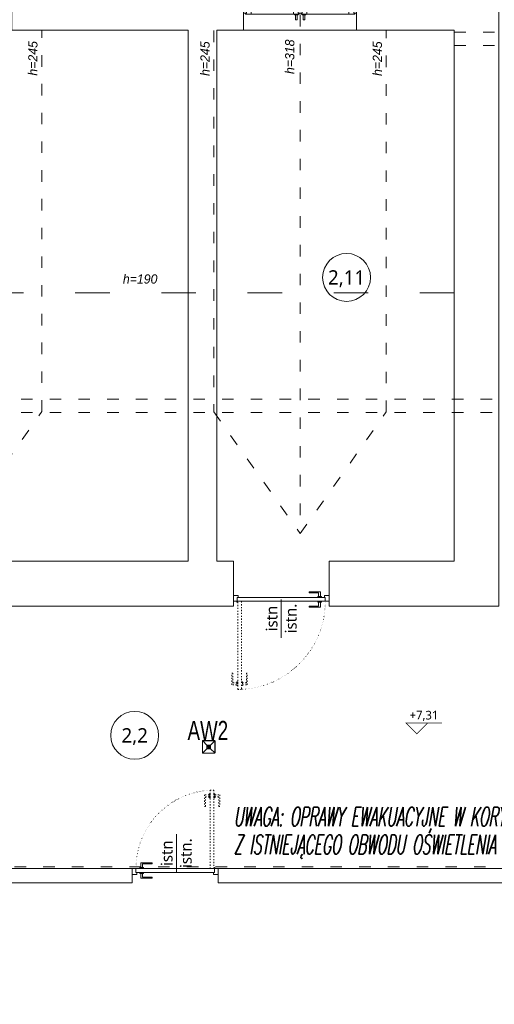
# Model space of a CAD drawing. Header units: millimetres. Extents: x 85284 to 143915, y -66821 to -28273.
# Tile 6 of 31: x 126499 to 126995, y -65357 to -64329. Entities that reach past the tile are written whole.
import ezdxf
from ezdxf.enums import TextEntityAlignment as Align

# ---------------------------------------------------------------- set-up
doc = ezdxf.new("R2010")
doc.units = ezdxf.units.MM
doc.linetypes.add('ACAD_ISO03W100', pattern=[30, 12, -18])
doc.linetypes.add('ACAD_ISO07W100', pattern=[3, 0, -3])
doc.layers.get('0').update_dxf_attribs({"color": 251, "lineweight": 9})
for name, color, linetype, lineweight in [('IE_LEGENDA', 7, 'Continuous', 13), ('IE_Oświetlenie awaryjne', 1, 'Continuous', 13), ('opis..KF', 251, 'Continuous', 9), ('opis_arch', 251, 'Continuous', 9), ('stolarka_arch', 251, 'Continuous', 9), ('wymiar..KF', 251, 'Continuous', 9), ('ściany ist..KF', 251, 'Continuous', 9)]:
    doc.layers.add(name, color=color, linetype=linetype, lineweight=lineweight)
doc.layers.get('wymiar..KF').off()
doc.styles.add('ARCH', font='segoeuil.ttf')
doc.styles.add('Opisowy', font='arial.ttf')
doc.styles.add('SIMLPEX', font='simplex.shx')

# ---------------------------------------------------------------- blocks, each defined once
blk = doc.blocks.new('*U198')
at = {"layer": 'stolarka_arch', "lineweight": 0}
blk.add_lwpolyline([(0, 0), (118, 0), (118, -46), (0, -46)], close=True, dxfattribs=at)
at = {"layer": 'stolarka_arch'}
for points in [[(0, -22), (6, -22), (6, -23), (3, -23), (3, -28), (0, -28)], [(3, -23), (8, -23), (8, -29), (2, -29), (2, -28), (3, -28)], [(8, -26), (52, -26), (52, -23), (8, -23)], [(8, -26), (52, -26), (52, -29), (8, -29)], [(57, -23), (52, -23), (52, -29), (58, -29), (58, -28), (57, -28)], [(57, -30), (53, -30), (53, -29), (57, -29)], [(54, -22), (64, -22), (64, -23), (61, -23), (61, -28), (57, -28), (57, -23), (54, -23)], [(56, -35), (54, -35), (54, -30), (56, -30)], [(61, -23), (66, -23), (66, -29), (60, -29), (60, -28), (61, -28)], [(65, -30), (61, -30), (61, -29), (65, -29)], [(64, -35), (62, -35), (62, -30), (64, -30)], [(110, -26), (66, -26), (66, -23), (110, -23)], [(110, -26), (66, -26), (66, -29), (110, -29)], [(115, -23), (110, -23), (110, -29), (116, -29), (116, -28), (115, -28)], [(118, -22), (112, -22), (112, -23), (115, -23), (115, -28), (118, -28)]]:
    blk.add_lwpolyline(points, close=True, dxfattribs=at)
blk = doc.blocks.new('*U195')
at = {"layer": 'stolarka_arch', "linetype": 'ACAD_ISO03W100', "lineweight": 0, "ltscale": 0.1}
for points in [[(3.5, 77), (-1.5, 77), (-1.5, 65), (-0.5, 65), (-0.5, 75), (3.5, 75)], [(3.5, 78), (3.5, 74), (4.5, 74), (4.5, 78)], [(4.5, 82), (4.5, 0), (8.5, 0), (8.5, 82)], [(9.5, 78), (9.5, 74), (8.5, 74), (8.5, 78)], [(9.5, 77), (14.5, 77), (14.5, 65), (13.5, 65), (13.5, 75), (9.5, 75)]]:
    blk.add_lwpolyline(points, close=True, dxfattribs=at)
at = {"layer": 'stolarka_arch'}
for points in [[(5, -4), (5, -6), (0, -6), (0, 0), (4, 0), (4, -4), (5, -4)], [(86, 0), (4, 0), (4, -4), (86, -4)], [(81, 1), (81, 6), (69, 6), (69, 5), (79, 5), (79, 1)], [(82, 1), (78, 1), (78, 0), (82, 0)], [(85, -4), (85, -6), (90, -6), (90, 0), (86, 0), (86, -4), (85, -4)], [(81, -5), (81, -10), (69, -10), (69, -9), (79, -9), (79, -5)], [(82, -5), (78, -5), (78, -4), (82, -4)]]:
    blk.add_lwpolyline(points, close=True, dxfattribs=at)
blk.add_circle((4, 0.5), 0.5, dxfattribs=at)
at = {"layer": 'stolarka_arch', "linetype": 'ACAD_ISO07W100', "lineweight": 0, "ltscale": 0.5}
blk.add_arc((4, 0), 82, 0, 89.6506, dxfattribs=at)
blk = doc.blocks.new('*U192')
at = {"layer": 'stolarka_arch', "linetype": 'ACAD_ISO03W100', "lineweight": 0, "ltscale": 0.1}
for points in [[(3.5, 87), (-1.5, 87), (-1.5, 75), (-0.5, 75), (-0.5, 85), (3.5, 85)], [(3.5, 88), (3.5, 84), (4.5, 84), (4.5, 88)], [(4.5, 92), (4.5, 0), (8.5, 0), (8.5, 92)], [(9.5, 88), (9.5, 84), (8.5, 84), (8.5, 88)], [(9.5, 87), (14.5, 87), (14.5, 75), (13.5, 75), (13.5, 85), (9.5, 85)]]:
    blk.add_lwpolyline(points, close=True, dxfattribs=at)
at = {"layer": 'stolarka_arch'}
for points in [[(5, -4), (5, -6), (0, -6), (0, 0), (4, 0), (4, -4), (5, -4)], [(96, 0), (4, 0), (4, -4), (96, -4)], [(91, 1), (91, 6), (79, 6), (79, 5), (89, 5), (89, 1)], [(92, 1), (88, 1), (88, 0), (92, 0)], [(95, -4), (95, -6), (100, -6), (100, 0), (96, 0), (96, -4), (95, -4)], [(91, -5), (91, -10), (79, -10), (79, -9), (89, -9), (89, -5)], [(92, -5), (88, -5), (88, -4), (92, -4)]]:
    blk.add_lwpolyline(points, close=True, dxfattribs=at)
blk.add_circle((4, 0.5), 0.5, dxfattribs=at)
at = {"layer": 'stolarka_arch', "linetype": 'ACAD_ISO07W100', "lineweight": 0, "ltscale": 0.5}
blk.add_arc((4, 0), 92, 0, 89.6506, dxfattribs=at)
blk = doc.blocks.new('nr pom')
at = {"layer": 'opis..KF', "lineweight": 20}
blk.add_circle((0, 0), 25, dxfattribs=at)
at = {"layer": 'opis..KF', "style": 'ARCH'}
blk.add_attdef('00', text='', height=15, dxfattribs=at).set_placement((0, 0), align=Align.MIDDLE_CENTER)
blk = doc.blocks.new('opis drzwi')
at = {"layer": 'opis..KF'}
blk.add_line((-20, 0), (20, 0), dxfattribs=at)
at = {"layer": 'opis..KF', "style": 'ARCH', "flags": 12}
for tag, p in [('90', (0, 10)), ('200', (0, -10))]:
    blk.add_attdef(tag, text='', height=12, dxfattribs=at).set_placement(p, align=Align.MIDDLE_CENTER)
blk = doc.blocks.new('*U1079')
at = {"layer": 'opis..KF', "color": 1, "const_width": 1}
blk.add_lwpolyline([(35, 15), (-15, 15), (0, 0), (15, 15)], dxfattribs=at)
at = {"layer": 'opis..KF', "color": 1, "style": 'ARCH'}
blk.add_attdef('±0,00', text='', height=12, dxfattribs=at).set_placement((10, 26), align=Align.MIDDLE_CENTER)
blk = doc.blocks.new('Oprawa AW2')
at = {"layer": 'IE_Oświetlenie awaryjne'}
h = blk.add_hatch(color=0, dxfattribs=at)
h.dxf.hatch_style = 1
h.paths.add_polyline_path([(1, 6.6, 1), (-1, 6.6, 1)])
h = blk.add_hatch(color=0, dxfattribs=at)
h.dxf.hatch_style = 1
h.paths.add_polyline_path([(1.4, 8), (1.3, 8), (1.3, 7.8), (1.4, 7.8)])
h = blk.add_hatch(color=0, dxfattribs=at)
h.dxf.hatch_style = 1
h.paths.add_polyline_path([(1.4, 7.8), (1.3, 7.8), (1.3, 7.6), (1.4, 7.6)])
at = {"layer": 'IE_Oświetlenie awaryjne', "color": 0}
for points in [[(-6.1, 13.2), (6.1, 13.2, -0.414214), (6.6, 12.7), (6.6, 0.5, -0.414214), (6.1, 0), (-6.1, 0, -0.414214), (-6.6, 0.5), (-6.6, 12.7, -0.414214)], [(-6.1, 12.9), (6.1, 12.9, -0.414214), (6.3, 12.7), (6.3, 0.5, -0.414214), (6.1, 0.2), (-6.1, 0.2, -0.414214), (-6.4, 0.5), (-6.4, 12.7, -0.414214)]]:
    blk.add_lwpolyline(points, format="xyb", close=True, dxfattribs=at)
for points in [[(-6.3, 12.9), (-1.8, 8.4)], [(1.8, 8.4), (6.3, 12.9)], [(-1.8, 4.8), (-6.3, 0.3)], [(1.3, 7.8), (1.4, 7.8)], [(1.8, 4.8), (6.3, 0.3)]]:
    blk.add_lwpolyline(points, dxfattribs=at)
for points in [[(-1.8, 4.8), (-1.8, 8.4), (1.8, 8.4), (1.8, 4.8)], [(-1.6, 5), (-1.6, 8.1), (1.5, 8.1), (1.5, 5)], [(1.3, 8), (1.3, 7.6), (1.4, 7.6), (1.4, 8)]]:
    blk.add_lwpolyline(points, close=True, dxfattribs=at)
blk.add_circle((0, 6.6), 1, dxfattribs=at)
at = {"layer": 'IE_Oświetlenie awaryjne', "color": 0, "insert": (-22.1, 33.8), "char_height": 20, "width": 20.191, "attachment_point": 1, "style": 'Opisowy'}
blk.add_mtext('{\\W0.7;AW2}', dxfattribs=at)

msp = doc.modelspace()

# ---------------------------------------------------------------- linework, layer by layer
at = {"linetype": 'ACAD_ISO03W100'}
for p, q in [((126792.4, -64294), (126792.4, -64865.3)), ((126953.4, -64342), (127687.9, -64342)), ((126953.4, -64356), (127687.9, -64356)), ((125300.9, -64725), (127687.9, -64725)), ((125300.9, -64739), (127687.9, -64739)), ((128066.1, -65213), (123648.3, -65213))]:
    msp.add_line(p, q, dxfattribs=at)
for points in [[(126342.6, -64340), (126342.6, -64738), (126432.6, -64864.9), (126522.6, -64738), (126522.6, -64340)], [(126702.4, -64340.3), (126702.4, -64738.3), (126792.4, -64865.2), (126882.4, -64738.3), (126882.4, -64340.3)]]:
    msp.add_lwpolyline(points, dxfattribs=at)
at = {"linetype": 'ACAD_ISO03W100', "ltscale": 3}
msp.add_lwpolyline([(126953.5, -64614), (123937.9, -64614)], dxfattribs=at)
at = {"layer": 'ściany ist..KF', "linetype": 'ByBlock'}
for points in [[(125931.5, -64941), (125931.5, -64894), (126675.4, -64894), (126675.4, -64340), (126491.4, -64340), (126491.4, -64294), (126733.4, -64294), (126733.4, -64340), (126705.4, -64340), (126705.4, -64894), (126722.7, -64894), (126722.7, -64941), (125931.5, -64941)], [(126851.4, -64340), (126851.4, -64294), (126999.9, -64294), (126999.9, -64338.2), (127000, -64340), (126999.9, -64941), (126822.7, -64941), (126822.7, -64894), (126953.4, -64894), (126953.4, -64340), (126851.4, -64340)], [(126121.8, -66200), (126121.8, -66246), (126421.9, -66246), (126421.9, -66126), (126553.4, -66126), (126553.4, -66080), (126452, -66080), (126452.3, -65229.9), (126616.9, -65230), (126616.9, -65215), (126290.8, -65215), (126290.8, -65229.9), (126421.9, -65229.6), (126421.9, -66079.9), (126375.9, -66080), (126375.9, -66200), (126121.8, -66199.2)], [(126706.9, -65230), (127487, -65230), (127487, -66080), (127366.4, -66080), (127366.4, -66126), (127643.4, -66126), (127643.4, -66080), (127517, -66080), (127517, -65230), (127616.4, -65230), (127616.4, -65215), (126706.9, -65215), (126706.9, -65230)]]:
    msp.add_lwpolyline(points, dxfattribs=at)

# ---------------------------------------------------------------- block references
at = {"layer": 'IE_Oświetlenie awaryjne'}
msp.add_blockref('Oprawa AW2', (126696.9, -65094.6), dxfattribs=at)
at = {"layer": 'opis..KF', "color": 30}
for p, values in [((126840.9, -64597.9), {'00': '2,11'}), ((126619.6, -65075.9), {'00': '2,2'})]:
    msp.add_blockref('nr pom', p, dxfattribs=at).add_auto_attribs(values)
at = {"layer": 'opis_arch'}
ref = msp.add_blockref('opis drzwi', (126772.7, -64954), dxfattribs=dict(at, rotation=90))
ref.add_attrib('90', 'istn', dxfattribs={"layer": 'opis..KF', "height": 12, "rotation": 90, "style": 'ARCH'}).set_placement((126762.7, -64954), align=Align.MIDDLE_CENTER)
ref.add_attrib('200', 'istn.', dxfattribs={"layer": 'opis..KF', "height": 12, "rotation": 90, "style": 'ARCH'}).set_placement((126782.7, -64954), align=Align.MIDDLE_CENTER)
ref = msp.add_blockref('opis drzwi', (126663.1, -65198.9), dxfattribs=dict(at, rotation=90))
ref.add_attrib('90', 'istn', dxfattribs={"layer": 'opis..KF', "height": 12, "rotation": 90, "style": 'ARCH'}).set_placement((126653.1, -65198.9), align=Align.MIDDLE_CENTER)
ref.add_attrib('200', 'istn.', dxfattribs={"layer": 'opis..KF', "height": 12, "rotation": 90, "style": 'ARCH'}).set_placement((126673.1, -65198.9), align=Align.MIDDLE_CENTER)
at = {"layer": 'stolarka_arch', "xscale": -1}
for name, p in [('*U198', (126851.4, -64294)), ('*U195', (126706.9, -65215))]:
    msp.add_blockref(name, p, dxfattribs=at)
at = {"layer": 'stolarka_arch', "xscale": -1, "rotation": 180}
msp.add_blockref('*U192', (126722.7, -64936), dxfattribs=at)
at = {"layer": 'wymiar..KF', "xscale": 0.75, "yscale": 0.75, "zscale": 0.75}
msp.add_blockref('*U1079', (126914.2, -65074.3), dxfattribs=at).add_auto_attribs({'±0,00': '+7,31'})

# ---------------------------------------------------------------- texts
at = {"layer": 'IE_LEGENDA', "style": 'SIMLPEX', "oblique": 10, "width": 0.53}
for s, p in [('UWAGA: OPRAWY EWAKUACYJNE W KORYTARZU 2.2 ZASILIĆ', (126723, -65170.7)), ('Z ISTNIEJĄCEGO OBWODU OŚWIETLENIA PODSTAWOWEGO', (126723, -65199.8))]:
    msp.add_text(s, height=20, dxfattribs=at).set_placement(p)
at = {"layer": 'opis..KF', "char_height": 9.6, "attachment_point": 5, "rotation": 90, "style": 'ARCH'}
for s, insert in [('{\\fCentury Gothic|b0|i1|c238|p34;h=245}', (126513.3, -64369.3)), ('{\\fCentury Gothic|b0|i1|c238|p34;h=245}', (126693.1, -64369.6)), ('{\\fCentury Gothic|b0|i1|c238|p34;h=318}', (126781.6, -64367.6)), ('{\\fCentury Gothic|b0|i1|c238|p34;h=245}', (126873.1, -64369.6))]:
    msp.add_mtext_dynamic_manual_height_columns(s, width=156.7, gutter_width=70, heights=[0], dxfattribs=dict(at, insert=insert))
at = {"layer": 'opis..KF', "insert": (126625.3, -64599.6), "char_height": 9.6, "attachment_point": 5, "style": 'ARCH'}
msp.add_mtext_dynamic_manual_height_columns('{\\fCentury Gothic|b0|i1|c238|p34;h=190}', width=156.7, gutter_width=70, heights=[0], dxfattribs=at)

doc.saveas('drawing.dxf')
